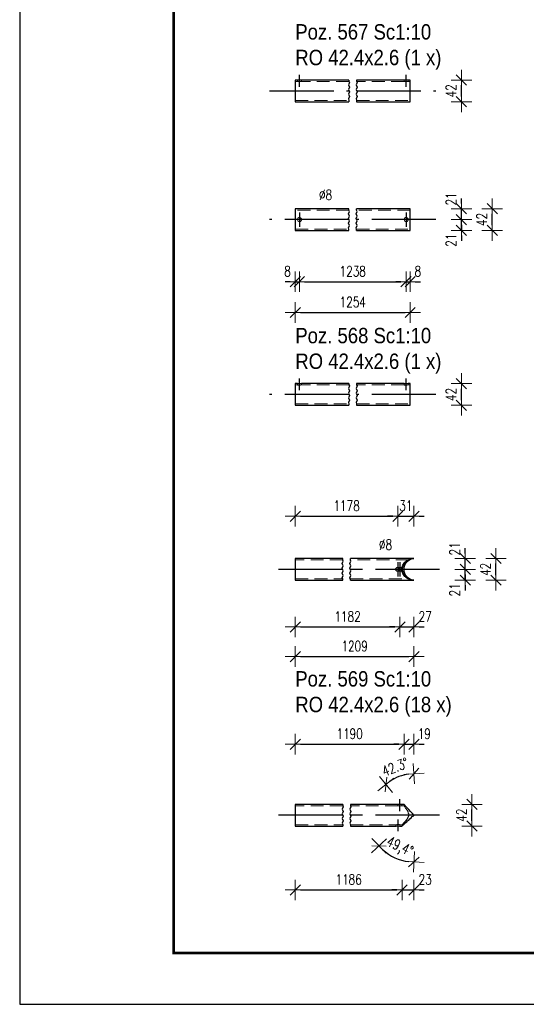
# Model space of a CAD drawing. Header units: millimetres. Extents: x -848 to 5, y 10127 to 10797.
# Tile 1 of 39: x -842 to -744, y 10127 to 10319. Entities that reach past the tile are written whole.
import ezdxf

# ---------------------------------------------------------------- set-up
doc = ezdxf.new("R2010")
doc.units = ezdxf.units.MM
doc.header["$LTSCALE"] = 10
doc.linetypes.add('HIDDEN', pattern=[0.375, 0.25, -0.125])
doc.linetypes.add('MITTE', pattern=[2, 1.25, -0.25, 0.25, -0.25])
doc.layers.get('Defpoints').update_dxf_attribs({"color": 1})
doc.layers.add('_FORMATKA', color=8, linetype='Continuous', plot=False)
for name, color, linetype, lineweight in [('_RAMKA', 7, 'Continuous', 35), ('PS_DIM', 4, 'Continuous', 13), ('PS_Hidden', 2, 'HIDDEN', 9), ('PS_Shape', 161, 'Continuous', 30), ('PS_SOLID', 7, 'Continuous', 30), ('PS_TEXT', 3, 'Continuous', 18)]:
    doc.layers.add(name, color=color, linetype=linetype, lineweight=lineweight)
doc.layers.add('PS_Mid', color=5, linetype='MITTE')
doc.styles.add('gil', font='txt', dxfattribs={"width": 0.9})
doc.styles.add('simplex', font='simplex.shx', dxfattribs={"width": 0.75})
doc.dimstyles.new('1_10_PRZ', dxfattribs={"dimtxt": 2, "dimasz": 1, "dimexe": 2, "dimexo": 5, "dimgap": 1, "dimtad": 1, "dimdec": 0, "dimlfac": 10, "dimtxsty": 'simplex', "dimblk": 'dimznak', "dimcen": 2, "dimse1": 1, "dimse2": 1, "dimclrt": 3, "dimadec": 1, "dimazin": 0, "dimtfac": 1, "dimtdec": 0, "dimtix": 1, "dimtmove": 2, "dimatfit": 3, "dimldrblk": 'dim-grot', "dimfxl": 1, "dimarcsym": 0})
doc.dimstyles.new('1_10_PRZ_DS1-LS10', dxfattribs={"dimtxt": 2, "dimasz": 1, "dimexe": 2, "dimexo": 5, "dimgap": 1, "dimtad": 1, "dimdec": 0, "dimlfac": 10, "dimtxsty": 'simplex', "dimblk": 'dimznak', "dimcen": 2, "dimse1": 1, "dimse2": 1, "dimclrt": 3, "dimadec": 1, "dimazin": 0, "dimtfac": 1, "dimtdec": 0, "dimtix": 1, "dimtmove": 2, "dimatfit": 3, "dimldrblk": 'dim-grot', "dimfxl": 1, "dimarcsym": 0})

# ---------------------------------------------------------------- blocks, each defined once
blk = doc.blocks.new('dim-grot')
blk.add_hatch(color=256).paths.add_polyline_path([(0, 0), (-2, 0.5), (-2, -0.5)])
blk.add_lwpolyline([(0, 0), (-2, 0.5), (-2, -0.5), (0, 0)])
blk = doc.blocks.new('dimznak')
at = {"color": 0}
for points in [[(0, 2), (0, -2)], [(-2, 0), (2, 0)]]:
    blk.add_lwpolyline(points, dxfattribs=at)
at = {"color": 2}
blk.add_lwpolyline([(1, 1), (-1, -1)], dxfattribs=at)
blk = doc.blocks.new('*D72')
at = {"layer": 'Defpoints', "color": 0, "transparency": 16777216}
for p in [(-787.9, 10280.48), (-788.7, 10278.36), (-787.9, 10268.36)]:
    blk.add_point(p, dxfattribs=at)
at = {"layer": 'PS_DIM', "color": 0, "lineweight": -2, "transparency": 16777216}
for p, q in [((-789.7, 10268.36), (-790.7, 10268.36)), ((-788.7, 10268.36), (-787.9, 10268.36)), ((-786.9, 10268.36), (-785.9, 10268.36))]:
    blk.add_line(p, q, dxfattribs=at)
blk.add_blockref('dimznak', (-788.7, 10268.36), dxfattribs=at)
at = {"layer": 'PS_DIM', "color": 0, "lineweight": -2, "transparency": 16777216, "rotation": 180}
blk.add_blockref('dimznak', (-787.9, 10268.36), dxfattribs=at)
at = {"layer": 'PS_DIM', "color": 3, "transparency": 16777216, "insert": (-790.2, 10270.4), "char_height": 2, "attachment_point": 5, "style": 'simplex'}
blk.add_mtext('8', dxfattribs=at)
blk = doc.blocks.new('*D74')
at = {"layer": 'Defpoints', "color": 0, "transparency": 16777216}
for p in [(-767.1, 10280.48), (-766.3, 10278.36), (-766.3, 10268.36)]:
    blk.add_point(p, dxfattribs=at)
at = {"layer": 'PS_DIM', "color": 0, "lineweight": -2, "transparency": 16777216}
for p, q in [((-768.1, 10268.36), (-769.1, 10268.36)), ((-767.1, 10268.36), (-766.3, 10268.36)), ((-765.3, 10268.36), (-764.3, 10268.36))]:
    blk.add_line(p, q, dxfattribs=at)
blk.add_blockref('dimznak', (-767.1, 10268.36), dxfattribs=at)
at = {"layer": 'PS_DIM', "color": 0, "lineweight": -2, "transparency": 16777216, "rotation": 180}
blk.add_blockref('dimznak', (-766.3, 10268.36), dxfattribs=at)
at = {"layer": 'PS_DIM', "color": 3, "transparency": 16777216, "insert": (-764.8, 10270.4), "char_height": 2, "attachment_point": 5, "style": 'simplex'}
blk.add_mtext('8', dxfattribs=at)
blk = doc.blocks.new('*D76')
at = {"layer": 'Defpoints', "color": 0, "transparency": 16777216}
for p in [(-767.1, 10280.48), (-756.3, 10280.48), (-766.3, 10278.36)]:
    blk.add_point(p, dxfattribs=at)
at = {"layer": 'PS_DIM', "color": 0, "lineweight": -2, "transparency": 16777216}
for p, q in [((-756.3, 10281.48), (-756.3, 10282.48)), ((-756.3, 10278.36), (-756.3, 10280.48)), ((-756.3, 10277.36), (-756.3, 10276.36))]:
    blk.add_line(p, q, dxfattribs=at)
for p, rotation in [((-756.3, 10280.48), 270), ((-756.3, 10278.36), 90)]:
    blk.add_blockref('dimznak', p, dxfattribs=dict(at, rotation=rotation))
at = {"layer": 'PS_DIM', "color": 3, "transparency": 16777216, "insert": (-758.34, 10276.47), "char_height": 2, "attachment_point": 5, "rotation": 90, "style": 'simplex'}
blk.add_mtext('21', dxfattribs=at)
blk = doc.blocks.new('*D77')
at = {"layer": 'Defpoints', "color": 0, "transparency": 16777216}
for p in [(-766.3, 10282.59), (-756.3, 10282.59), (-767.1, 10280.48)]:
    blk.add_point(p, dxfattribs=at)
at = {"layer": 'PS_DIM', "color": 0, "lineweight": -2, "transparency": 16777216}
for p, q in [((-756.3, 10283.59), (-756.3, 10284.59)), ((-756.3, 10280.48), (-756.3, 10282.59)), ((-756.3, 10279.48), (-756.3, 10278.48))]:
    blk.add_line(p, q, dxfattribs=at)
for p, rotation in [((-756.3, 10282.59), 270), ((-756.3, 10280.48), 90)]:
    blk.add_blockref('dimznak', p, dxfattribs=dict(at, rotation=rotation))
at = {"layer": 'PS_DIM', "color": 3, "transparency": 16777216, "insert": (-758.34, 10284.49), "char_height": 2, "attachment_point": 5, "rotation": 90, "style": 'simplex'}
blk.add_mtext('21', dxfattribs=at)
blk = doc.blocks.new('*D81')
at = {"layer": 'Defpoints', "color": 0, "transparency": 16777216}
for p in [(-768.3, 10212.28), (-765.57, 10210.17), (-765.57, 10201.04)]:
    blk.add_point(p, dxfattribs=at)
at = {"layer": 'PS_DIM', "color": 0, "lineweight": -2, "transparency": 16777216}
for p, q in [((-769.3, 10201.04), (-770.3, 10201.04)), ((-768.3, 10201.04), (-765.57, 10201.04)), ((-764.57, 10201.04), (-763.57, 10201.04))]:
    blk.add_line(p, q, dxfattribs=at)
blk.add_blockref('dimznak', (-768.3, 10201.04), dxfattribs=at)
at = {"layer": 'PS_DIM', "color": 0, "lineweight": -2, "transparency": 16777216, "rotation": 180}
blk.add_blockref('dimznak', (-765.57, 10201.04), dxfattribs=at)
at = {"layer": 'PS_DIM', "color": 3, "transparency": 16777216, "insert": (-763.36, 10203.08), "char_height": 2, "attachment_point": 5, "style": 'simplex'}
blk.add_mtext('27', dxfattribs=at)
blk = doc.blocks.new('*D84')
at = {"layer": 'Defpoints', "color": 0, "transparency": 16777216}
for p in [(-765.57, 10222.64), (-765.57, 10214.4), (-768.7, 10212.28)]:
    blk.add_point(p, dxfattribs=at)
at = {"layer": 'PS_DIM', "color": 0, "lineweight": -2, "transparency": 16777216}
for p, q in [((-769.7, 10222.64), (-770.7, 10222.64)), ((-768.7, 10222.64), (-765.57, 10222.64)), ((-764.57, 10222.64), (-763.57, 10222.64))]:
    blk.add_line(p, q, dxfattribs=at)
blk.add_blockref('dimznak', (-768.7, 10222.64), dxfattribs=at)
at = {"layer": 'PS_DIM', "color": 0, "lineweight": -2, "transparency": 16777216, "rotation": 180}
blk.add_blockref('dimznak', (-765.57, 10222.64), dxfattribs=at)
at = {"layer": 'PS_DIM', "color": 3, "transparency": 16777216, "insert": (-767.13, 10224.68), "char_height": 2, "attachment_point": 5, "style": 'simplex'}
blk.add_mtext('31', dxfattribs=at)
blk = doc.blocks.new('*D85')
at = {"layer": 'Defpoints', "color": 0, "transparency": 16777216}
for p in [(-768.7, 10212.28), (-755.57, 10212.28), (-765.58, 10210.17)]:
    blk.add_point(p, dxfattribs=at)
at = {"layer": 'PS_DIM', "color": 0, "lineweight": -2, "transparency": 16777216}
for p, q in [((-755.57, 10213.28), (-755.57, 10214.28)), ((-755.57, 10210.17), (-755.57, 10212.28)), ((-755.57, 10209.17), (-755.57, 10208.17))]:
    blk.add_line(p, q, dxfattribs=at)
for p, rotation in [((-755.57, 10212.28), 270), ((-755.57, 10210.17), 90)]:
    blk.add_blockref('dimznak', p, dxfattribs=dict(at, rotation=rotation))
at = {"layer": 'PS_DIM', "color": 3, "transparency": 16777216, "insert": (-757.61, 10208.27), "char_height": 2, "attachment_point": 5, "rotation": 90, "style": 'simplex'}
blk.add_mtext('21', dxfattribs=at)
blk = doc.blocks.new('*D86')
at = {"layer": 'Defpoints', "color": 0, "transparency": 16777216}
for p in [(-765.57, 10214.4), (-755.57, 10214.4), (-768.7, 10212.28)]:
    blk.add_point(p, dxfattribs=at)
at = {"layer": 'PS_DIM', "color": 0, "lineweight": -2, "transparency": 16777216}
for p, q in [((-755.57, 10215.4), (-755.57, 10216.4)), ((-755.57, 10212.28), (-755.57, 10214.4)), ((-755.57, 10211.28), (-755.57, 10210.28))]:
    blk.add_line(p, q, dxfattribs=at)
for p, rotation in [((-755.57, 10214.4), 270), ((-755.57, 10212.28), 90)]:
    blk.add_blockref('dimznak', p, dxfattribs=dict(at, rotation=rotation))
at = {"layer": 'PS_DIM', "color": 3, "transparency": 16777216, "insert": (-757.61, 10216.29), "char_height": 2, "attachment_point": 5, "rotation": 90, "style": 'simplex'}
blk.add_mtext('21', dxfattribs=at)
blk = doc.blocks.new('*D88')
at = {"layer": 'Defpoints', "color": 0, "transparency": 16777216}
for p in [(-767.54, 10172.18), (-767.5, 10166.45), (-765.57, 10167.2), (-765.57, 10164.33)]:
    blk.add_point(p, dxfattribs=at)
at = {"layer": 'PS_DIM', "color": 0, "lineweight": -2, "transparency": 16777216}
blk.add_arc((-765.57, 10164.33), 8.09, 97.0827, 125.2477, dxfattribs=at)
for p, rotation in [((-771.02, 10170.32), 218.7890307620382), ((-765.57, 10172.43), 3.541350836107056)]:
    blk.add_blockref('dimznak', p, dxfattribs=dict(at, rotation=rotation))
at = {"layer": 'PS_DIM', "color": 3, "transparency": 16777216, "insert": (-769.22, 10173.75), "char_height": 2, "attachment_point": 5, "rotation": 21.1652, "style": 'simplex'}
blk.add_mtext('42.3%%d', dxfattribs=at)
blk = doc.blocks.new('*D483')
at = {"layer": 'Defpoints', "color": 0, "transparency": 16777216}
for p in [(-765.58, 10164.19), (-765.58, 10164.19), (-767.88, 10162.22), (-770.44, 10156.67), (-765.57, 10155.23)]:
    blk.add_point(p, dxfattribs=at)
at = {"layer": 'PS_DIM', "color": 0, "lineweight": -2, "transparency": 16777216}
blk.add_arc((-765.58, 10164.19), 8.95, 227.0389, 263.6825, dxfattribs=at)
for p, rotation in [((-772.38, 10158.36), 133.8374558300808), ((-765.57, 10155.24), 356.8839757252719)]:
    blk.add_blockref('dimznak', p, dxfattribs=dict(at, rotation=rotation))
at = {"layer": 'PS_DIM', "color": 3, "transparency": 16777216, "insert": (-768.4, 10158.04), "char_height": 2, "attachment_point": 5, "rotation": 335.3607, "style": 'simplex'}
blk.add_mtext('49,4°', dxfattribs=at)
blk = doc.blocks.new('*D485')
at = {"layer": 'Defpoints', "color": 0, "transparency": 16777216}
for p in [(-765.57, 10178.18), (-767.5, 10166.45), (-765.57, 10164.33)]:
    blk.add_point(p, dxfattribs=at)
at = {"layer": 'PS_DIM', "color": 0, "lineweight": -2, "transparency": 16777216}
for p, q in [((-768.5, 10178.18), (-769.5, 10178.18)), ((-767.5, 10178.18), (-765.57, 10178.18)), ((-764.57, 10178.18), (-763.57, 10178.18))]:
    blk.add_line(p, q, dxfattribs=at)
blk.add_blockref('dimznak', (-767.5, 10178.18), dxfattribs=at)
at = {"layer": 'PS_DIM', "color": 0, "lineweight": -2, "transparency": 16777216, "rotation": 180}
blk.add_blockref('dimznak', (-765.57, 10178.18), dxfattribs=at)
at = {"layer": 'PS_DIM', "color": 3, "transparency": 16777216, "insert": (-763.54, 10180.22), "char_height": 2, "attachment_point": 5, "style": 'simplex'}
blk.add_mtext('19', dxfattribs=at)
blk = doc.blocks.new('*D487')
at = {"layer": 'Defpoints', "color": 0, "transparency": 16777216}
for p in [(-765.57, 10164.33), (-767.88, 10162.22), (-765.57, 10149.77)]:
    blk.add_point(p, dxfattribs=at)
at = {"layer": 'PS_DIM', "color": 0, "lineweight": -2, "transparency": 16777216}
for p, q in [((-768.88, 10149.77), (-769.88, 10149.77)), ((-767.88, 10149.77), (-765.57, 10149.77)), ((-764.57, 10149.77), (-763.57, 10149.77))]:
    blk.add_line(p, q, dxfattribs=at)
blk.add_blockref('dimznak', (-767.88, 10149.77), dxfattribs=at)
at = {"layer": 'PS_DIM', "color": 0, "lineweight": -2, "transparency": 16777216, "rotation": 180}
blk.add_blockref('dimznak', (-765.57, 10149.77), dxfattribs=at)
at = {"layer": 'PS_DIM', "color": 3, "transparency": 16777216, "insert": (-763.36, 10151.81), "char_height": 2, "attachment_point": 5, "style": 'simplex'}
blk.add_mtext('23', dxfattribs=at)
blk = doc.blocks.new('*U615')
at = {"layer": '_FORMATKA', "lineweight": -3}
blk.add_lwpolyline([(-841, 0), (0, 0), (0, 594), (-841, 594)], close=True, dxfattribs=at)
at = {"layer": '_RAMKA', "lineweight": -3, "const_width": 0.5}
blk.add_lwpolyline([(-811, 10), (-10, 10), (-10, 584), (-811, 584)], close=True, dxfattribs=at)
blk = doc.blocks.new('*X644')
at = {"color": 3, "style": 'gil', "width": 0.9}
for s, p in [('Poz. 567 Sc1:10', (-788.7, 10315.58)), ('RO 42.4x2.6 (1 x)', (-788.7, 10310.58))]:
    blk.add_text(s, height=3, dxfattribs=at).set_placement(p)
blk = doc.blocks.new('*X645')
at = {"color": 1}
for p, q in [((-778.25, 10307.69), (-778.25, 10307.44)), ((-778.25, 10307.44), (-778.15, 10307.21)), ((-776.75, 10307.69), (-776.75, 10307.44)), ((-776.75, 10307.44), (-776.65, 10307.21)), ((-778.15, 10307.21), (-778.35, 10306.75)), ((-778.35, 10306.75), (-778.15, 10306.29)), ((-778.15, 10306.29), (-778.35, 10305.83)), ((-778.35, 10305.83), (-778.15, 10305.37)), ((-776.65, 10307.21), (-776.85, 10306.75)), ((-776.85, 10306.75), (-776.65, 10306.29)), ((-776.65, 10306.29), (-776.85, 10305.83)), ((-776.85, 10305.83), (-776.65, 10305.37)), ((-778.15, 10305.37), (-778.35, 10304.91)), ((-778.35, 10304.91), (-778.15, 10304.45)), ((-778.15, 10304.45), (-778.35, 10303.99)), ((-778.35, 10303.99), (-778.25, 10303.76)), ((-778.25, 10303.76), (-778.25, 10303.45)), ((-776.65, 10305.37), (-776.85, 10304.91)), ((-776.85, 10304.91), (-776.65, 10304.45)), ((-776.65, 10304.45), (-776.85, 10303.99)), ((-776.85, 10303.99), (-776.75, 10303.76)), ((-776.75, 10303.76), (-776.75, 10303.45))]:
    blk.add_line(p, q, dxfattribs=at)
at = {"layer": 'PS_Hidden', "color": 2, "linetype": 'HIDDEN'}
for p, q in [((-788.3, 10307.42), (-788.7, 10307.42)), ((-788.3, 10307.42), (-788.3, 10307.67)), ((-788.23, 10307.42), (-788.3, 10307.42)), ((-788.2, 10307.4), (-788.23, 10307.42)), ((-787.57, 10307.42), (-787.7, 10307.38)), ((-787.52, 10307.42), (-787.57, 10307.42)), ((-787.52, 10307.42), (-787.52, 10307.67)), ((-778.25, 10307.42), (-787.52, 10307.42)), ((-767.5, 10307.42), (-776.75, 10307.42)), ((-767.5, 10307.42), (-767.5, 10307.67)), ((-767.43, 10307.42), (-767.5, 10307.42)), ((-767.4, 10307.4), (-767.43, 10307.42)), ((-766.77, 10307.42), (-766.9, 10307.38)), ((-766.72, 10307.42), (-766.77, 10307.42)), ((-766.72, 10307.42), (-766.72, 10307.67)), ((-766.3, 10307.42), (-766.72, 10307.42)), ((-787.97, 10307.37), (-788.2, 10307.4)), ((-787.7, 10307.38), (-787.97, 10307.37)), ((-767.17, 10307.37), (-767.4, 10307.4)), ((-766.9, 10307.38), (-767.17, 10307.37)), ((-788.7, 10303.71), (-778.25, 10303.71)), ((-776.75, 10303.71), (-766.3, 10303.71))]:
    blk.add_line(p, q, dxfattribs=at)
at = {"layer": 'PS_Mid', "color": 5, "linetype": 'MITTE'}
for p, q in [((-787.9, 10306.38), (-787.9, 10308.69)), ((-767.1, 10306.38), (-767.1, 10308.69)), ((-793.7, 10305.57), (-778.25, 10305.57)), ((-776.75, 10305.57), (-761.3, 10305.57))]:
    blk.add_line(p, q, dxfattribs=at)
at = {"layer": 'PS_SOLID', "color": 7, "linetype": 'Continuous'}
for p, q in [((-788.22, 10307.67), (-788.7, 10307.67)), ((-788.7, 10307.67), (-788.7, 10307.59)), ((-788.7, 10307.59), (-788.7, 10307.42)), ((-788.7, 10307.42), (-788.7, 10307.17)), ((-788.2, 10307.67), (-788.22, 10307.67)), ((-787.97, 10307.64), (-788.2, 10307.67)), ((-787.7, 10307.65), (-787.97, 10307.64)), ((-787.59, 10307.67), (-787.7, 10307.65)), ((-778.25, 10307.67), (-787.59, 10307.67)), ((-767.42, 10307.67), (-776.75, 10307.67)), ((-767.4, 10307.67), (-767.42, 10307.67)), ((-767.17, 10307.64), (-767.4, 10307.67)), ((-766.9, 10307.65), (-767.17, 10307.64)), ((-766.79, 10307.67), (-766.9, 10307.65)), ((-766.3, 10307.67), (-766.79, 10307.67)), ((-766.3, 10307.59), (-766.3, 10307.67)), ((-766.3, 10307.42), (-766.3, 10307.59)), ((-766.3, 10307.17), (-766.3, 10307.42)), ((-788.7, 10307.17), (-788.7, 10306.86)), ((-788.7, 10306.86), (-788.7, 10306.5)), ((-788.7, 10306.5), (-788.7, 10306.1)), ((-788.7, 10306.1), (-788.7, 10305.67)), ((-788.7, 10305.67), (-788.7, 10305.66)), ((-788.7, 10305.66), (-788.7, 10305.24)), ((-766.3, 10306.86), (-766.3, 10307.17)), ((-766.3, 10306.5), (-766.3, 10306.86)), ((-766.3, 10306.1), (-766.3, 10306.5)), ((-766.3, 10305.67), (-766.3, 10306.1)), ((-766.3, 10305.24), (-766.3, 10305.67)), ((-788.7, 10305.24), (-788.7, 10304.83)), ((-788.7, 10304.83), (-788.7, 10304.44)), ((-788.7, 10304.44), (-788.7, 10304.1)), ((-788.7, 10304.1), (-788.7, 10303.83)), ((-788.7, 10303.83), (-788.7, 10303.62)), ((-788.7, 10303.62), (-788.7, 10303.49)), ((-766.3, 10304.83), (-766.3, 10305.24)), ((-766.3, 10304.44), (-766.3, 10304.83)), ((-766.3, 10304.1), (-766.3, 10304.44)), ((-766.3, 10303.83), (-766.3, 10304.1)), ((-766.3, 10303.62), (-766.3, 10303.83)), ((-766.3, 10303.49), (-766.3, 10303.62)), ((-788.7, 10303.49), (-788.7, 10303.45)), ((-788.7, 10303.45), (-778.25, 10303.45)), ((-776.75, 10303.45), (-766.3, 10303.45)), ((-766.3, 10303.45), (-766.3, 10303.49))]:
    blk.add_line(p, q, dxfattribs=at)
blk = doc.blocks.new('*X646')
at = {"color": 1}
for p, q in [((-778.25, 10282.28), (-778.25, 10282.6)), ((-776.75, 10282.28), (-776.75, 10282.6)), ((-778.35, 10281.59), (-778.15, 10282.05)), ((-778.15, 10281.13), (-778.35, 10281.59)), ((-778.35, 10280.67), (-778.15, 10281.13)), ((-778.15, 10280.21), (-778.35, 10280.67)), ((-778.15, 10282.05), (-778.25, 10282.28)), ((-776.85, 10281.59), (-776.65, 10282.05)), ((-776.65, 10281.13), (-776.85, 10281.59)), ((-776.85, 10280.67), (-776.65, 10281.13)), ((-776.65, 10280.21), (-776.85, 10280.67)), ((-776.65, 10282.05), (-776.75, 10282.28)), ((-778.35, 10279.76), (-778.15, 10280.21)), ((-778.15, 10279.3), (-778.35, 10279.76)), ((-778.35, 10278.84), (-778.15, 10279.3)), ((-778.25, 10278.61), (-778.35, 10278.84)), ((-776.85, 10279.76), (-776.65, 10280.21)), ((-776.65, 10279.3), (-776.85, 10279.76)), ((-776.85, 10278.84), (-776.65, 10279.3)), ((-776.75, 10278.61), (-776.85, 10278.84)), ((-778.25, 10278.36), (-778.25, 10278.61)), ((-776.75, 10278.36), (-776.75, 10278.61))]:
    blk.add_line(p, q, dxfattribs=at)
at = {"layer": 'PS_Hidden', "color": 2, "linetype": 'HIDDEN'}
for p, q in [((-778.25, 10282.33), (-788.7, 10282.33)), ((-788.3, 10280.48), (-788.2, 10280.73)), ((-788.2, 10280.73), (-788, 10280.85)), ((-788, 10280.85), (-787.97, 10280.87)), ((-787.97, 10280.87), (-787.86, 10280.85)), ((-787.86, 10280.85), (-787.7, 10280.82)), ((-787.7, 10280.82), (-787.52, 10280.61)), ((-787.52, 10280.61), (-787.52, 10280.48)), ((-766.3, 10282.33), (-776.75, 10282.33)), ((-767.5, 10280.48), (-767.4, 10280.73)), ((-767.4, 10280.73), (-767.2, 10280.85)), ((-767.2, 10280.85), (-767.17, 10280.87)), ((-767.17, 10280.87), (-767.06, 10280.85)), ((-767.06, 10280.85), (-766.9, 10280.82)), ((-766.9, 10280.82), (-766.72, 10280.61)), ((-766.72, 10280.61), (-766.72, 10280.48)), ((-788.7, 10278.62), (-778.25, 10278.62)), ((-788.2, 10280.22), (-788.3, 10280.48)), ((-788, 10280.1), (-788.2, 10280.22)), ((-787.97, 10280.08), (-788, 10280.1)), ((-787.86, 10280.1), (-787.97, 10280.08)), ((-787.7, 10280.13), (-787.86, 10280.1)), ((-787.52, 10280.34), (-787.7, 10280.13)), ((-787.52, 10280.48), (-787.52, 10280.34)), ((-776.75, 10278.62), (-766.3, 10278.62)), ((-767.4, 10280.22), (-767.5, 10280.48)), ((-767.2, 10280.1), (-767.4, 10280.22)), ((-767.17, 10280.08), (-767.2, 10280.1)), ((-767.06, 10280.1), (-767.17, 10280.08)), ((-766.9, 10280.13), (-767.06, 10280.1)), ((-766.72, 10280.34), (-766.9, 10280.13)), ((-766.72, 10280.48), (-766.72, 10280.34))]:
    blk.add_line(p, q, dxfattribs=at)
at = {"layer": 'PS_Mid', "color": 5, "linetype": 'MITTE'}
for p, q in [((-787.9, 10281.88), (-787.9, 10279.08)), ((-767.1, 10281.88), (-767.1, 10279.08)), ((-778.25, 10280.48), (-793.7, 10280.48)), ((-786.5, 10280.48), (-789.3, 10280.48)), ((-761.3, 10280.48), (-776.75, 10280.48)), ((-765.7, 10280.48), (-768.5, 10280.48))]:
    blk.add_line(p, q, dxfattribs=at)
at = {"layer": 'PS_SOLID', "color": 7, "linetype": 'Continuous'}
for p, q in [((-778.25, 10282.59), (-788.7, 10282.59)), ((-788.7, 10282.59), (-788.7, 10282.53)), ((-788.7, 10282.53), (-788.7, 10282.38)), ((-766.3, 10282.59), (-776.75, 10282.59)), ((-766.3, 10282.53), (-766.3, 10282.59)), ((-766.3, 10282.38), (-766.3, 10282.53)), ((-788.7, 10282.38), (-788.7, 10282.15)), ((-788.7, 10282.15), (-788.7, 10281.86)), ((-788.7, 10281.86), (-788.7, 10281.51)), ((-788.7, 10281.51), (-788.7, 10281.11)), ((-788.7, 10281.11), (-788.7, 10280.69)), ((-788.7, 10280.69), (-788.7, 10280.26)), ((-766.3, 10282.15), (-766.3, 10282.38)), ((-766.3, 10281.86), (-766.3, 10282.15)), ((-766.3, 10281.51), (-766.3, 10281.86)), ((-766.3, 10281.11), (-766.3, 10281.51)), ((-766.3, 10280.69), (-766.3, 10281.11)), ((-766.3, 10280.29), (-766.3, 10280.69)), ((-788.7, 10280.26), (-788.7, 10279.84)), ((-788.7, 10279.84), (-788.7, 10279.45)), ((-788.7, 10279.45), (-788.7, 10279.1)), ((-788.7, 10279.1), (-788.7, 10278.8)), ((-788.7, 10278.8), (-788.7, 10278.57)), ((-766.3, 10280.26), (-766.3, 10280.29)), ((-766.3, 10279.84), (-766.3, 10280.26)), ((-766.3, 10279.45), (-766.3, 10279.84)), ((-766.3, 10279.1), (-766.3, 10279.45)), ((-766.3, 10278.8), (-766.3, 10279.1)), ((-766.3, 10278.57), (-766.3, 10278.8)), ((-788.7, 10278.57), (-788.7, 10278.43)), ((-788.7, 10278.43), (-788.7, 10278.36)), ((-788.7, 10278.36), (-778.25, 10278.36)), ((-776.75, 10278.36), (-766.3, 10278.36)), ((-766.3, 10278.43), (-766.3, 10278.57)), ((-766.3, 10278.36), (-766.3, 10278.43))]:
    blk.add_line(p, q, dxfattribs=at)
blk = doc.blocks.new('*X647')
at = {"color": 3, "style": 'gil', "width": 0.9}
for s, p in [('Poz. 568 Sc1:10', (-788.7, 10256.36)), ('RO 42.4x2.6 (1 x)', (-788.7, 10251.36))]:
    blk.add_text(s, height=3, dxfattribs=at).set_placement(p)
blk = doc.blocks.new('*X648')
at = {"color": 1}
for p, q in [((-778.15, 10248.03), (-778.35, 10247.57)), ((-778.25, 10248.5), (-778.25, 10248.26)), ((-778.25, 10248.26), (-778.15, 10248.03)), ((-776.65, 10248.03), (-776.85, 10247.57)), ((-776.75, 10248.5), (-776.75, 10248.26)), ((-776.75, 10248.26), (-776.65, 10248.03)), ((-778.35, 10247.57), (-778.15, 10247.11)), ((-778.15, 10247.11), (-778.35, 10246.65)), ((-778.35, 10246.65), (-778.15, 10246.19)), ((-778.15, 10246.19), (-778.35, 10245.73)), ((-776.85, 10247.57), (-776.65, 10247.11)), ((-776.65, 10247.11), (-776.85, 10246.65)), ((-776.85, 10246.65), (-776.65, 10246.19)), ((-776.65, 10246.19), (-776.85, 10245.73)), ((-778.35, 10245.73), (-778.15, 10245.27)), ((-778.15, 10245.27), (-778.35, 10244.81)), ((-778.35, 10244.81), (-778.25, 10244.58)), ((-778.25, 10244.58), (-778.25, 10244.26)), ((-776.85, 10245.73), (-776.65, 10245.27)), ((-776.65, 10245.27), (-776.85, 10244.81)), ((-776.85, 10244.81), (-776.75, 10244.58)), ((-776.75, 10244.58), (-776.75, 10244.26))]:
    blk.add_line(p, q, dxfattribs=at)
at = {"layer": 'PS_Hidden', "color": 2, "linetype": 'HIDDEN'}
for p, q in [((-788.3, 10248.24), (-788.7, 10248.24)), ((-788.3, 10248.5), (-788.3, 10248.24)), ((-788.2, 10248.22), (-788.3, 10248.24)), ((-788, 10248.21), (-788.2, 10248.22)), ((-787.97, 10248.2), (-788, 10248.21)), ((-787.86, 10248.21), (-787.97, 10248.2)), ((-787.7, 10248.21), (-787.86, 10248.21)), ((-787.52, 10248.23), (-787.7, 10248.21)), ((-787.52, 10248.24), (-787.52, 10248.49)), ((-778.25, 10248.24), (-787.52, 10248.24)), ((-787.52, 10248.24), (-787.52, 10248.23)), ((-767.5, 10248.24), (-776.75, 10248.24)), ((-767.5, 10248.5), (-767.5, 10248.24)), ((-767.4, 10248.22), (-767.5, 10248.24)), ((-767.2, 10248.21), (-767.4, 10248.22)), ((-767.17, 10248.2), (-767.2, 10248.21)), ((-767.06, 10248.21), (-767.17, 10248.2)), ((-766.9, 10248.21), (-767.06, 10248.21)), ((-766.72, 10248.23), (-766.9, 10248.21)), ((-766.72, 10248.24), (-766.72, 10248.49)), ((-766.3, 10248.24), (-766.72, 10248.24)), ((-766.72, 10248.24), (-766.72, 10248.23)), ((-788.7, 10244.53), (-778.25, 10244.53)), ((-776.75, 10244.53), (-766.3, 10244.53))]:
    blk.add_line(p, q, dxfattribs=at)
at = {"layer": 'PS_Mid', "color": 5, "linetype": 'MITTE'}
for p, q in [((-787.9, 10247.2), (-787.9, 10249.5)), ((-767.1, 10247.2), (-767.1, 10249.5)), ((-778.25, 10246.38), (-793.7, 10246.38)), ((-761.3, 10246.38), (-776.75, 10246.38))]:
    blk.add_line(p, q, dxfattribs=at)
at = {"layer": 'PS_SOLID', "color": 7, "linetype": 'Continuous'}
for p, q in [((-788.3, 10248.5), (-788.7, 10248.5)), ((-788.7, 10248.5), (-788.7, 10248.46)), ((-788.7, 10248.46), (-788.7, 10248.33)), ((-788.7, 10248.33), (-788.7, 10248.12)), ((-788.7, 10248.12), (-788.7, 10247.85)), ((-788.2, 10248.48), (-788.3, 10248.5)), ((-787.97, 10248.46), (-788.2, 10248.48)), ((-787.7, 10248.47), (-787.97, 10248.46)), ((-787.52, 10248.49), (-787.7, 10248.47)), ((-778.25, 10248.5), (-787.52, 10248.5)), ((-787.52, 10248.5), (-787.52, 10248.49)), ((-767.5, 10248.5), (-776.75, 10248.5)), ((-767.4, 10248.48), (-767.5, 10248.5)), ((-767.17, 10248.46), (-767.4, 10248.48)), ((-766.9, 10248.47), (-767.17, 10248.46)), ((-766.72, 10248.49), (-766.9, 10248.47)), ((-766.3, 10248.5), (-766.72, 10248.5)), ((-766.72, 10248.5), (-766.72, 10248.49)), ((-766.3, 10248.46), (-766.3, 10248.5)), ((-766.3, 10248.33), (-766.3, 10248.46)), ((-766.3, 10248.12), (-766.3, 10248.33)), ((-766.3, 10247.85), (-766.3, 10248.12)), ((-788.7, 10247.85), (-788.7, 10247.51)), ((-788.7, 10247.51), (-788.7, 10247.12)), ((-788.7, 10247.12), (-788.7, 10246.71)), ((-788.7, 10246.71), (-788.7, 10246.29)), ((-788.7, 10246.29), (-788.7, 10246.28)), ((-788.7, 10246.28), (-788.7, 10245.85)), ((-766.3, 10247.51), (-766.3, 10247.85)), ((-766.3, 10247.12), (-766.3, 10247.51)), ((-766.3, 10246.71), (-766.3, 10247.12)), ((-766.3, 10246.28), (-766.3, 10246.71)), ((-766.3, 10245.85), (-766.3, 10246.28)), ((-788.7, 10245.85), (-788.7, 10245.45)), ((-788.7, 10245.45), (-788.7, 10245.09)), ((-788.7, 10245.09), (-788.7, 10244.78)), ((-788.7, 10244.78), (-788.7, 10244.53)), ((-788.7, 10244.53), (-788.7, 10244.36)), ((-788.7, 10244.36), (-788.7, 10244.28)), ((-788.7, 10244.28), (-778.25, 10244.28)), ((-776.75, 10244.28), (-766.3, 10244.28)), ((-766.3, 10245.45), (-766.3, 10245.85)), ((-766.3, 10245.09), (-766.3, 10245.45)), ((-766.3, 10244.78), (-766.3, 10245.09)), ((-766.3, 10244.53), (-766.3, 10244.78)), ((-766.3, 10244.36), (-766.3, 10244.53)), ((-766.3, 10244.28), (-766.3, 10244.36))]:
    blk.add_line(p, q, dxfattribs=at)
blk = doc.blocks.new('*X649')
at = {"color": 1}
for p, q in [((-779.55, 10213.4), (-779.35, 10213.86)), ((-779.35, 10212.94), (-779.55, 10213.4)), ((-779.45, 10214.09), (-779.45, 10214.4)), ((-779.35, 10213.86), (-779.45, 10214.09)), ((-778.05, 10213.4), (-777.85, 10213.86)), ((-777.85, 10212.94), (-778.05, 10213.4)), ((-777.95, 10214.09), (-777.95, 10214.4)), ((-777.85, 10213.86), (-777.95, 10214.09)), ((-779.55, 10212.48), (-779.35, 10212.94)), ((-779.35, 10212.02), (-779.55, 10212.48)), ((-779.55, 10211.56), (-779.35, 10212.02)), ((-779.35, 10211.1), (-779.55, 10211.56)), ((-778.05, 10212.48), (-777.85, 10212.94)), ((-777.85, 10212.02), (-778.05, 10212.48)), ((-778.05, 10211.56), (-777.85, 10212.02)), ((-777.85, 10211.1), (-778.05, 10211.56)), ((-779.55, 10210.64), (-779.35, 10211.1)), ((-779.45, 10210.41), (-779.55, 10210.64)), ((-779.45, 10210.16), (-779.45, 10210.41)), ((-778.05, 10210.64), (-777.85, 10211.1)), ((-777.95, 10210.41), (-778.05, 10210.64)), ((-777.95, 10210.16), (-777.95, 10210.41))]:
    blk.add_line(p, q, dxfattribs=at)
at = {"layer": 'PS_Hidden', "color": 2, "linetype": 'HIDDEN'}
for p, q in [((-779.45, 10214.14), (-788.7, 10214.14)), ((-766.59, 10214.14), (-777.95, 10214.14)), ((-768.5, 10212.6), (-768.41, 10212.66)), ((-768.41, 10211.91), (-768.5, 10211.96)), ((-768.41, 10212.66), (-768.37, 10212.68)), ((-768.37, 10211.89), (-768.41, 10211.91)), ((-768.37, 10212.68), (-768.26, 10212.66)), ((-768.26, 10211.91), (-768.37, 10211.89)), ((-768.26, 10212.66), (-768.1, 10212.63)), ((-768.1, 10211.94), (-768.26, 10211.91)), ((-768.1, 10212.63), (-767.93, 10212.42)), ((-767.93, 10212.15), (-768.1, 10211.94)), ((-767.93, 10212.42), (-767.93, 10212.28)), ((-767.93, 10212.28), (-767.93, 10212.15)), ((-788.7, 10210.43), (-779.45, 10210.43)), ((-777.95, 10210.43), (-766.59, 10210.43))]:
    blk.add_line(p, q, dxfattribs=at)
at = {"layer": 'PS_Mid', "color": 5, "linetype": 'MITTE'}
for p, q in [((-768.7, 10213.68), (-768.7, 10210.88)), ((-768.3, 10213.68), (-768.3, 10210.88)), ((-779.45, 10212.28), (-793.7, 10212.28)), ((-760.57, 10212.28), (-777.95, 10212.28)), ((-767.3, 10212.28), (-770.1, 10212.28)), ((-766.9, 10212.28), (-769.7, 10212.28))]:
    blk.add_line(p, q, dxfattribs=at)
at = {"layer": 'PS_SOLID', "color": 7, "linetype": 'Continuous'}
for p, q in [((-779.45, 10214.4), (-788.7, 10214.4)), ((-788.7, 10214.4), (-788.7, 10214.34)), ((-788.7, 10214.34), (-788.7, 10214.19)), ((-788.7, 10214.19), (-788.7, 10213.96)), ((-788.7, 10213.96), (-788.7, 10213.66)), ((-788.7, 10213.66), (-788.7, 10213.31)), ((-765.58, 10214.4), (-777.95, 10214.4)), ((-767.45, 10213.49), (-767.64, 10213.19)), ((-767.59, 10213.31), (-767.48, 10213.49)), ((-767.48, 10213.49), (-767.32, 10213.66)), ((-767.2, 10213.75), (-767.45, 10213.49)), ((-767.45, 10213.49), (-767.45, 10213.49)), ((-767.37, 10213.12), (-767.26, 10213.35)), ((-767.35, 10213.12), (-767.16, 10213.49)), ((-767.32, 10213.66), (-767.17, 10213.82)), ((-767.26, 10213.35), (-767.19, 10213.49)), ((-767.13, 10213.82), (-767.2, 10213.75)), ((-767.19, 10213.49), (-767.08, 10213.63)), ((-767.17, 10213.82), (-766.98, 10213.96)), ((-767.16, 10213.49), (-766.9, 10213.82)), ((-766.94, 10213.95), (-767.13, 10213.82)), ((-767.08, 10213.63), (-766.94, 10213.82)), ((-766.98, 10213.96), (-766.8, 10214.08)), ((-766.74, 10214.08), (-766.94, 10213.95)), ((-766.94, 10213.82), (-766.89, 10213.86)), ((-766.9, 10213.82), (-766.59, 10214.08)), ((-766.89, 10213.86), (-766.71, 10214.03)), ((-766.8, 10214.08), (-766.57, 10214.19)), ((-766.59, 10214.14), (-766.74, 10214.08)), ((-766.74, 10214.08), (-766.74, 10214.08)), ((-766.71, 10214.03), (-766.66, 10214.08)), ((-766.66, 10214.08), (-766.59, 10214.12)), ((-766.59, 10214.08), (-766.24, 10214.27)), ((-766.59, 10214.12), (-766.59, 10214.14)), ((-766.57, 10214.19), (-766.38, 10214.27)), ((-766.38, 10214.27), (-766.11, 10214.34)), ((-766.24, 10214.27), (-765.86, 10214.38)), ((-766.11, 10214.34), (-765.92, 10214.38)), ((-765.92, 10214.38), (-765.58, 10214.4)), ((-765.86, 10214.38), (-765.57, 10214.4)), ((-765.57, 10214.4), (-765.58, 10214.4)), ((-765.58, 10214.4), (-765.58, 10214.4)), ((-765.58, 10214.4), (-765.57, 10214.4)), ((-788.7, 10213.31), (-788.7, 10212.92)), ((-788.7, 10212.92), (-788.7, 10212.5)), ((-788.7, 10212.5), (-788.7, 10212.07)), ((-788.7, 10212.07), (-788.7, 10211.65)), ((-788.7, 10211.65), (-788.7, 10211.25)), ((-769.07, 10212.42), (-769.01, 10212.5)), ((-769.07, 10212.15), (-769.07, 10212.42)), ((-769.01, 10212.07), (-769.07, 10212.15)), ((-769.01, 10212.5), (-768.9, 10212.63)), ((-768.9, 10211.94), (-769.01, 10212.07)), ((-768.9, 10212.63), (-768.63, 10212.68)), ((-768.63, 10211.89), (-768.9, 10211.94)), ((-768.7, 10212.28), (-768.61, 10212.54)), ((-768.61, 10212.03), (-768.7, 10212.28)), ((-768.63, 10212.68), (-768.39, 10212.54)), ((-768.39, 10212.03), (-768.63, 10211.89)), ((-768.61, 10212.54), (-768.5, 10212.6)), ((-768.5, 10211.96), (-768.61, 10212.03)), ((-768.39, 10212.54), (-768.38, 10212.5)), ((-768.38, 10212.07), (-768.39, 10212.03)), ((-768.38, 10212.5), (-768.3, 10212.28)), ((-768.3, 10212.28), (-768.38, 10212.07)), ((-767.9, 10212.28), (-767.88, 10212.5)), ((-767.88, 10212.07), (-767.9, 10212.28)), ((-767.88, 10212.5), (-767.85, 10212.71)), ((-767.85, 10211.86), (-767.88, 10212.07)), ((-767.85, 10212.47), (-767.87, 10212.28)), ((-767.87, 10212.28), (-767.85, 10212.1)), ((-767.85, 10212.71), (-767.78, 10212.92)), ((-767.82, 10212.71), (-767.85, 10212.47)), ((-767.85, 10212.1), (-767.82, 10211.86)), ((-767.78, 10211.65), (-767.85, 10211.86)), ((-767.78, 10212.84), (-767.82, 10212.71)), ((-767.82, 10211.86), (-767.78, 10211.73)), ((-767.78, 10212.92), (-767.71, 10213.12)), ((-767.68, 10213.12), (-767.78, 10212.84)), ((-767.78, 10211.73), (-767.68, 10211.45)), ((-767.71, 10211.45), (-767.78, 10211.65)), ((-767.71, 10213.12), (-767.59, 10213.31)), ((-767.59, 10211.25), (-767.71, 10211.45)), ((-767.64, 10213.19), (-767.68, 10213.12)), ((-767.68, 10211.45), (-767.64, 10211.38)), ((-767.53, 10212.28), (-767.49, 10212.66)), ((-767.49, 10211.91), (-767.53, 10212.28)), ((-767.5, 10212.28), (-767.46, 10212.71)), ((-767.46, 10211.86), (-767.5, 10212.28)), ((-767.49, 10212.71), (-767.4, 10213.02)), ((-767.49, 10212.66), (-767.49, 10212.71)), ((-767.49, 10211.86), (-767.49, 10211.91)), ((-767.4, 10211.55), (-767.49, 10211.86)), ((-767.46, 10212.71), (-767.35, 10213.12)), ((-767.35, 10211.45), (-767.46, 10211.86)), ((-767.4, 10213.02), (-767.37, 10213.12)), ((-767.37, 10211.45), (-767.4, 10211.55)), ((-767.26, 10211.22), (-767.37, 10211.45)), ((-767.16, 10211.07), (-767.35, 10211.45)), ((-788.7, 10211.25), (-788.7, 10210.9)), ((-788.7, 10210.9), (-788.7, 10210.61)), ((-788.7, 10210.61), (-788.7, 10210.38)), ((-788.7, 10210.38), (-788.7, 10210.23)), ((-788.7, 10210.23), (-788.7, 10210.17)), ((-788.7, 10210.17), (-779.45, 10210.17)), ((-777.95, 10210.17), (-765.58, 10210.17)), ((-767.64, 10211.38), (-767.45, 10211.07)), ((-767.48, 10211.07), (-767.59, 10211.25)), ((-767.32, 10210.9), (-767.48, 10211.07)), ((-767.45, 10211.07), (-767.45, 10211.07)), ((-767.45, 10211.07), (-767.2, 10210.81)), ((-767.17, 10210.75), (-767.32, 10210.9)), ((-767.19, 10211.07), (-767.26, 10211.22)), ((-767.2, 10210.81), (-767.13, 10210.75)), ((-767.08, 10210.94), (-767.19, 10211.07)), ((-766.98, 10210.61), (-767.17, 10210.75)), ((-766.9, 10210.75), (-767.16, 10211.07)), ((-767.13, 10210.75), (-766.94, 10210.61)), ((-766.94, 10210.75), (-767.08, 10210.94)), ((-766.8, 10210.48), (-766.98, 10210.61)), ((-766.89, 10210.7), (-766.94, 10210.75)), ((-766.94, 10210.61), (-766.74, 10210.48)), ((-766.59, 10210.48), (-766.9, 10210.75)), ((-766.71, 10210.54), (-766.89, 10210.7)), ((-766.57, 10210.38), (-766.8, 10210.48)), ((-766.74, 10210.48), (-766.74, 10210.48)), ((-766.74, 10210.48), (-766.59, 10210.43)), ((-766.66, 10210.48), (-766.71, 10210.54)), ((-766.59, 10210.44), (-766.66, 10210.48)), ((-766.24, 10210.3), (-766.59, 10210.48)), ((-766.59, 10210.43), (-766.59, 10210.44)), ((-766.38, 10210.3), (-766.57, 10210.38)), ((-766.11, 10210.23), (-766.38, 10210.3)), ((-765.86, 10210.19), (-766.24, 10210.3)), ((-765.92, 10210.19), (-766.11, 10210.23)), ((-765.58, 10210.17), (-765.92, 10210.19)), ((-765.57, 10210.17), (-765.86, 10210.19)), ((-765.58, 10210.17), (-765.57, 10210.17)), ((-765.58, 10210.17), (-765.58, 10210.17)), ((-765.57, 10210.17), (-765.58, 10210.17))]:
    blk.add_line(p, q, dxfattribs=at)
blk = doc.blocks.new('*X650')
at = {"color": 3, "style": 'gil', "width": 0.9}
for s, p in [('Poz. 569 Sc1:10', (-788.7, 10189.43)), ('RO 42.4x2.6 (18 x)', (-788.7, 10184.43))]:
    blk.add_text(s, height=3, dxfattribs=at).set_placement(p)
blk = doc.blocks.new('*X651')
at = {"color": 1}
for p, q in [((-779.35, 10165.97), (-779.55, 10165.51)), ((-779.55, 10165.51), (-779.35, 10165.06)), ((-779.45, 10166.45), (-779.45, 10166.2)), ((-779.45, 10166.2), (-779.35, 10165.97)), ((-777.85, 10165.97), (-778.05, 10165.51)), ((-778.05, 10165.51), (-777.85, 10165.06)), ((-777.95, 10166.45), (-777.95, 10166.2)), ((-777.95, 10166.2), (-777.85, 10165.97)), ((-779.35, 10165.06), (-779.55, 10164.6)), ((-779.55, 10164.6), (-779.35, 10164.14)), ((-779.35, 10164.14), (-779.55, 10163.68)), ((-779.55, 10163.68), (-779.35, 10163.22)), ((-777.85, 10165.06), (-778.05, 10164.6)), ((-778.05, 10164.6), (-777.85, 10164.14)), ((-777.85, 10164.14), (-778.05, 10163.68)), ((-778.05, 10163.68), (-777.85, 10163.22)), ((-779.35, 10163.22), (-779.55, 10162.76)), ((-779.55, 10162.76), (-779.45, 10162.53)), ((-779.45, 10162.53), (-779.45, 10162.21)), ((-777.85, 10163.22), (-778.05, 10162.76)), ((-778.05, 10162.76), (-777.95, 10162.53)), ((-777.95, 10162.53), (-777.95, 10162.21))]:
    blk.add_line(p, q, dxfattribs=at)
at = {"layer": 'PS_Hidden', "color": 2, "linetype": 'HIDDEN'}
for p, q in [((-779.45, 10166.19), (-788.7, 10166.19)), ((-768.7, 10166.19), (-777.95, 10166.19)), ((-768.7, 10166.45), (-768.7, 10166.19)), ((-768.61, 10166.17), (-768.7, 10166.19)), ((-768.41, 10166.16), (-768.61, 10166.17)), ((-768.37, 10166.15), (-768.41, 10166.16)), ((-768.26, 10166.16), (-768.37, 10166.15)), ((-768.1, 10166.16), (-768.26, 10166.16)), ((-767.93, 10166.18), (-768.1, 10166.16)), ((-767.93, 10166.19), (-767.93, 10166.44)), ((-767.53, 10166.19), (-767.93, 10166.19)), ((-767.93, 10166.19), (-767.93, 10166.18)), ((-767.5, 10166.45), (-767.53, 10166.19)), ((-767.49, 10166.16), (-767.53, 10166.19)), ((-767.49, 10166.14), (-767.49, 10166.16)), ((-767.4, 10166.04), (-767.49, 10166.14)), ((-767.37, 10165.99), (-767.4, 10166.04)), ((-767.26, 10165.86), (-767.37, 10165.99)), ((-767.19, 10165.73), (-767.26, 10165.86)), ((-767.08, 10165.61), (-767.19, 10165.73)), ((-766.94, 10165.37), (-767.08, 10165.61)), ((-766.89, 10165.32), (-766.94, 10165.37)), ((-767.13, 10163.3), (-766.94, 10163.51)), ((-766.94, 10163.51), (-766.74, 10163.86)), ((-766.71, 10164.98), (-766.89, 10165.32)), ((-766.74, 10163.87), (-766.59, 10164.24)), ((-766.74, 10163.86), (-766.74, 10163.87)), ((-766.66, 10164.77), (-766.71, 10164.98)), ((-766.59, 10164.61), (-766.66, 10164.77)), ((-766.59, 10164.24), (-766.59, 10164.61)), ((-788.7, 10162.48), (-779.45, 10162.48)), ((-777.95, 10162.48), (-769.07, 10162.48)), ((-769.07, 10162.48), (-769.03, 10162.48)), ((-769.07, 10162.48), (-769.07, 10162.22)), ((-769.03, 10162.48), (-768.9, 10162.52)), ((-768.9, 10162.52), (-768.63, 10162.52)), ((-768.63, 10162.52), (-768.39, 10162.5)), ((-768.39, 10162.5), (-768.37, 10162.48)), ((-768.37, 10162.48), (-768.3, 10162.48)), ((-768.3, 10162.48), (-768.3, 10162.22)), ((-768.3, 10162.48), (-767.87, 10162.48)), ((-767.9, 10162.22), (-767.87, 10162.48)), ((-767.87, 10162.48), (-767.85, 10162.48)), ((-767.85, 10162.48), (-767.82, 10162.53)), ((-767.82, 10162.53), (-767.78, 10162.56)), ((-767.78, 10162.56), (-767.68, 10162.68)), ((-767.68, 10162.68), (-767.64, 10162.71)), ((-767.64, 10162.71), (-767.45, 10162.92)), ((-767.45, 10162.92), (-767.2, 10163.19)), ((-767.45, 10162.92), (-767.45, 10162.92)), ((-767.2, 10163.19), (-767.13, 10163.3))]:
    blk.add_line(p, q, dxfattribs=at)
at = {"layer": 'PS_Mid', "color": 5, "linetype": 'MITTE'}
for p, q in [((-768.3, 10165.15), (-768.3, 10167.45)), ((-779.45, 10164.33), (-793.7, 10164.33)), ((-760.57, 10164.33), (-777.95, 10164.33)), ((-768.7, 10163.52), (-768.7, 10161.21))]:
    blk.add_line(p, q, dxfattribs=at)
at = {"layer": 'PS_SOLID', "color": 7, "linetype": 'Continuous'}
for p, q in [((-779.45, 10166.45), (-788.7, 10166.45)), ((-788.7, 10166.45), (-788.7, 10166.41)), ((-788.7, 10166.41), (-788.7, 10166.28)), ((-788.7, 10166.28), (-788.7, 10166.07)), ((-788.7, 10166.07), (-788.7, 10165.79)), ((-788.7, 10165.79), (-788.7, 10165.45)), ((-788.7, 10165.45), (-788.7, 10165.07)), ((-768.7, 10166.45), (-777.95, 10166.45)), ((-768.61, 10166.43), (-768.7, 10166.45)), ((-768.37, 10166.41), (-768.61, 10166.43)), ((-768.1, 10166.42), (-768.37, 10166.41)), ((-767.93, 10166.44), (-768.1, 10166.42)), ((-767.5, 10166.45), (-767.93, 10166.45)), ((-767.93, 10166.45), (-767.93, 10166.44)), ((-767.46, 10166.41), (-767.5, 10166.45)), ((-767.35, 10166.28), (-767.46, 10166.41)), ((-767.16, 10166.07), (-767.35, 10166.28)), ((-766.9, 10165.79), (-767.16, 10166.07)), ((-766.59, 10165.45), (-766.9, 10165.79)), ((-766.24, 10165.07), (-766.59, 10165.45)), ((-788.7, 10165.07), (-788.7, 10164.65)), ((-788.7, 10164.65), (-788.7, 10164.24)), ((-788.7, 10164.24), (-788.7, 10164.23)), ((-788.7, 10164.23), (-788.7, 10163.8)), ((-788.7, 10163.8), (-788.7, 10163.4)), ((-766.57, 10163.4), (-766.38, 10163.63)), ((-766.38, 10163.63), (-766.11, 10163.8)), ((-765.86, 10164.65), (-766.24, 10165.07)), ((-766.11, 10163.8), (-765.92, 10164.08)), ((-765.92, 10164.08), (-765.58, 10164.19)), ((-765.57, 10164.33), (-765.86, 10164.65)), ((-765.58, 10164.23), (-765.57, 10164.33)), ((-765.58, 10164.19), (-765.58, 10164.23)), ((-788.7, 10163.4), (-788.7, 10163.04)), ((-788.7, 10163.04), (-788.7, 10162.72)), ((-788.7, 10162.72), (-788.7, 10162.48)), ((-788.7, 10162.48), (-788.7, 10162.31)), ((-788.7, 10162.31), (-788.7, 10162.22)), ((-788.7, 10162.22), (-779.45, 10162.22)), ((-777.95, 10162.22), (-769.01, 10162.22)), ((-769.01, 10162.22), (-768.9, 10162.25)), ((-768.9, 10162.25), (-768.63, 10162.26)), ((-768.63, 10162.26), (-768.39, 10162.23)), ((-768.39, 10162.23), (-768.38, 10162.22)), ((-768.38, 10162.22), (-767.88, 10162.22)), ((-767.88, 10162.22), (-767.85, 10162.27)), ((-767.85, 10162.27), (-767.78, 10162.31)), ((-767.78, 10162.31), (-767.71, 10162.4)), ((-767.71, 10162.4), (-767.59, 10162.48)), ((-767.59, 10162.48), (-767.48, 10162.61)), ((-767.48, 10162.61), (-767.32, 10162.72)), ((-767.32, 10162.72), (-767.17, 10162.89)), ((-767.17, 10162.89), (-766.98, 10163.04)), ((-766.98, 10163.04), (-766.8, 10163.23)), ((-766.8, 10163.23), (-766.57, 10163.4))]:
    blk.add_line(p, q, dxfattribs=at)

msp = doc.modelspace()

# ---------------------------------------------------------------- block references
at = {"layer": 'PS_DIM'}
msp.add_blockref('*U615', (-1.43, 10127.47), dxfattribs=at)
at = {"layer": 'PS_Shape', "color": 31}
for name in ['*X645', '*X646', '*X648', '*X649', '*X651']:
    msp.add_blockref(name, (0, 0), dxfattribs=at)
at = {"layer": 'PS_TEXT'}
for name in ['*X644', '*X647', '*X650']:
    msp.add_blockref(name, (0, 0), dxfattribs=at)

# ---------------------------------------------------------------- texts
at = {"layer": 'PS_DIM', "char_height": 2, "attachment_point": 7, "style": 'simplex'}
for insert in [(-784.08, 10284.3), (-772.4, 10216.1)]:
    msp.add_mtext('\\A1;%%c8', dxfattribs=dict(at, insert=insert))

# ---------------------------------------------------------------- dimensions: what is measured, and where the dimension line sits
at = {"layer": 'PS_DIM'}
for base, p1, p2, location in [((-756.3, 10307.67), (-766.3, 10303.45), (-766.3, 10307.67), (-758.34, 10305.56)), ((-750.3, 10282.59), (-766.3, 10278.36), (-766.3, 10282.59), (-752.34, 10280.48)), ((-756.3, 10248.5), (-766.3, 10244.28), (-766.3, 10248.5), (-758.34, 10246.39)), ((-749.57, 10214.4), (-765.57, 10210.17), (-765.57, 10214.4), (-751.61, 10212.28)), ((-754.25, 10166.45), (-765.57, 10162.22), (-765.57, 10166.45), (-756.29, 10164.34))]:
    msp.add_linear_dim(base=base, p1=p1, p2=p2, angle=90, location=location, text='42', dimstyle='1_10_PRZ_DS1-LS10', dxfattribs=at).render()
for base, p1, p2, picture, middle in [((-756.3, 10282.59), (-767.1, 10280.48), (-766.3, 10282.59), '*D77', (-758.34, 10284.49)), ((-756.3, 10280.48), (-766.3, 10278.36), (-767.1, 10280.48), '*D76', (-758.34, 10276.47)), ((-755.57, 10214.4), (-768.7, 10212.28), (-765.57, 10214.4), '*D86', (-757.61, 10216.29)), ((-755.57, 10212.28), (-765.58, 10210.17), (-768.7, 10212.28), '*D85', (-757.61, 10208.27))]:
    dim = msp.add_linear_dim(base=base, p1=p1, p2=p2, angle=90, text='21', dimstyle='1_10_PRZ_DS1-LS10', dxfattribs=at)
    dim.commit()
    dim.dimension.update_dxf_attribs({"geometry": picture, "text_midpoint": middle, "dimtype": 128})
for base, p1, p2, text, picture, middle in [((-787.9, 10268.36), (-788.7, 10278.36), (-787.9, 10280.48), '8', '*D72', (-790.2, 10270.4)), ((-766.3, 10268.36), (-767.1, 10280.48), (-766.3, 10278.36), '8', '*D74', (-764.8, 10270.4)), ((-765.57, 10222.64), (-768.7, 10212.28), (-765.57, 10214.4), '31', '*D84', (-767.13, 10224.68)), ((-765.57, 10201.04), (-768.3, 10212.28), (-765.57, 10210.17), '27', '*D81', (-763.36, 10203.08))]:
    dim = msp.add_linear_dim(base=base, p1=p1, p2=p2, text=text, dimstyle='1_10_PRZ_DS1-LS10', dxfattribs=at)
    dim.commit()
    dim.dimension.update_dxf_attribs({"geometry": picture, "text_midpoint": middle, "dimtype": 128})
for base, p1, p2, location, text in [((-767.1, 10268.36), (-787.9, 10280.48), (-767.1, 10280.48), (-777.5, 10270.4), '1238'), ((-766.3, 10262.36), (-788.7, 10278.36), (-766.3, 10278.36), (-777.5, 10264.4), '1254'), ((-768.7, 10222.64), (-788.7, 10214.4), (-768.7, 10212.28), (-778.7, 10224.68), '1178'), ((-768.3, 10201.04), (-788.7, 10210.17), (-768.3, 10212.28), (-778.5, 10203.08), '1182'), ((-765.57, 10195.27), (-788.7, 10210.17), (-765.57, 10210.17), (-777.13, 10197.31), '1209'), ((-767.5, 10178.18), (-788.7, 10166.45), (-767.5, 10166.45), (-778.1, 10180.22), '1190'), ((-767.88, 10149.77), (-788.7, 10162.22), (-767.88, 10162.22), (-778.29, 10151.81), '1186')]:
    msp.add_linear_dim(base=base, p1=p1, p2=p2, location=location, text=text, dimstyle='1_10_PRZ_DS1-LS10', dxfattribs=at).render()
for base, p1, picture, middle in [((-765.57, 10178.18), (-767.5, 10166.45), '*D485', (-763.54, 10180.22)), ((-765.57, 10149.77), (-767.88, 10162.22), '*D487', (-763.36, 10151.81))]:
    dim = msp.add_linear_dim(base=base, p1=p1, p2=(-765.57, 10164.33), dimstyle='1_10_PRZ_DS1-LS10', dxfattribs=at)
    dim.commit()
    dim.dimension.update_dxf_attribs({"geometry": picture, "text_midpoint": middle, "dimtype": 128})
dim = msp.add_angular_dim_3p(base=(-767.54, 10172.18), center=(-765.57, 10164.33), p1=(-765.57, 10167.2), p2=(-767.5, 10166.45), text='42.3%%d', dimstyle='1_10_PRZ_DS1-LS10', dxfattribs=at)
dim.commit()
dim.dimension.update_dxf_attribs({"geometry": '*D88', "text_midpoint": (-769.22, 10173.75)})
dim = msp.add_angular_dim_2l(base=(-770.4448, 10156.6714), line1=((-765.5842, 10164.1902), (-765.5709, 10155.2317)), line2=((-767.8753, 10162.224), (-765.5842, 10164.1902)), dimstyle='1_10_PRZ', dxfattribs=at)
dim.commit()
dim.dimension.update_dxf_attribs({"geometry": '*D483', "text_midpoint": (-768.4036, 10158.0433)})

doc.saveas('drawing.dxf')
